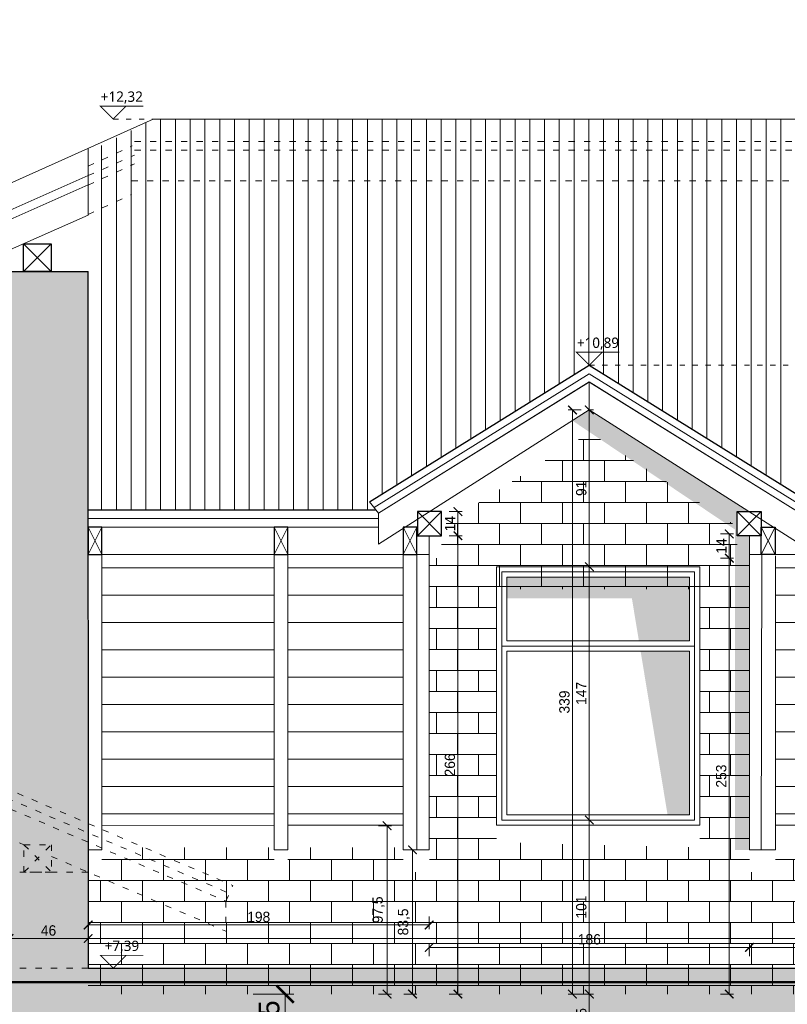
# Model space of a CAD drawing. Header units: millimetres. Extents: x -221 to 149158, y -114258 to 0.
# Tile 99 of 219: x 84614 to 85060, y -45024 to -44452. Entities that reach past the tile are written whole.
import ezdxf
from ezdxf.enums import TextEntityAlignment as Align

# ---------------------------------------------------------------- set-up
doc = ezdxf.new("R2010")
doc.units = ezdxf.units.MM
doc.linetypes.add('ACAD_ISO03W100', pattern=[30, 12, -18])
doc.layers.get('0').update_dxf_attribs({"lineweight": 0})
doc.layers.add('A-przekrycieram.ART', color=7, linetype='Continuous', lineweight=0, true_color=0xffffff)
for name, color, linetype, lineweight in [('opis..KF', 250, 'Continuous', 15), ('opis.ART', 20, 'Continuous', 0), ('powierzchnie', 21, 'Continuous', 50), ('wymiar..KF', 12, 'Continuous', 5), ('wypełnienie istn..KF', 250, 'Continuous', 0), ('ściana pro..KF', 222, 'Continuous', 30)]:
    doc.layers.add(name, color=color, linetype=linetype, lineweight=lineweight)
doc.styles.add('ARCH', font='segoeuil.ttf')
doc.styles.add('kamil', font='GOTHIC.TTF')
doc.dimstyles.new('100..KF', dxfattribs={"dimtxt": 12, "dimasz": 10, "dimexe": 5, "dimexo": 5, "dimgap": 3, "dimtad": 1, "dimdec": 1, "dimrnd": 0.5, "dimtxsty": 'kamil', "dimblk": 'ARCHTICK', "dimcen": 0, "dimclrd": 256, "dimclre": 256, "dimclrt": 256, "dimadec": 0, "dimazin": 0, "dimtfac": 1, "dimtdec": 1, "dimtofl": 0, "dimtmove": 0, "dimatfit": 3, "dimfxl": 10, "dimfxlon": 1, "dimlwd": 0, "dimlwe": 0, "dimarcsym": 0})
doc.dimstyles.new('50..KF', dxfattribs={"dimscale": 0.5, "dimtxt": 12, "dimasz": 10, "dimexe": 5, "dimexo": 5, "dimgap": 3, "dimtad": 1, "dimdec": 1, "dimrnd": 0.5, "dimtxsty": 'kamil', "dimblk": 'ARCHTICK', "dimcen": 0, "dimclrd": 256, "dimclre": 256, "dimclrt": 256, "dimadec": 0, "dimazin": 0, "dimtfac": 1, "dimtdec": 1, "dimtofl": 0, "dimtmove": 0, "dimatfit": 3, "dimfxl": 10, "dimfxlon": 1, "dimlwd": 0, "dimlwe": 0, "dimarcsym": 0})

# ---------------------------------------------------------------- blocks, each defined once
blk = doc.blocks.new('*U1081')
at = {"layer": 'opis..KF', "const_width": 1}
blk.add_lwpolyline([(35, 15), (-15, 15), (0, 0), (15, 15)], dxfattribs=at)
at = {"layer": 'opis..KF', "linetype": 'ACAD_ISO03W100', "ltscale": 0.5}
blk.add_lwpolyline([(0, 0), (3753.1, 0)], dxfattribs=at)
at = {"layer": 'opis..KF', "style": 'ARCH'}
for tag, p in [('±2', (10, 26)), ('±22', (3763.1, 26))]:
    blk.add_attdef(tag, text='', height=12, dxfattribs=at).set_placement(p, align=Align.MIDDLE_CENTER)
blk = doc.blocks.new('_ArchTick')
at = {"color": 0, "linetype": 'ByBlock', "const_width": 0.15}
blk.add_lwpolyline([(-0.5, -0.5), (0.5, 0.5)], dxfattribs=at)
blk = doc.blocks.new('*D1157')
at = {"layer": 'Defpoints', "color": 0, "linetype": 'ByBlock', "transparency": 16777216}
for p in [(84654.02, -44985.51), (84654.02, -44985.55), (84608.03, -44997.62)]:
    blk.add_point(p, dxfattribs=at)
at = {"layer": 'wymiar..KF', "linetype": 'Continuous', "lineweight": 0, "transparency": 16777216}
for p, q in [((84608.03, -44990.55), (84608.03, -44983.05)), ((84608.03, -44985.55), (84654.02, -44985.55)), ((84654.02, -44985.55), (84654.02, -44988.05))]:
    blk.add_line(p, q, dxfattribs=at)
at = {"layer": 'wymiar..KF', "linetype": 'ByBlock', "lineweight": 0, "transparency": 16777216, "xscale": 5, "yscale": 5, "zscale": 5, "rotation": 180}
blk.add_blockref('_ArchTick', (84608.03, -44985.55), dxfattribs=at)
at = {"layer": 'wymiar..KF', "linetype": 'ByBlock', "lineweight": 0, "transparency": 16777216, "xscale": 5, "yscale": 5, "zscale": 5}
blk.add_blockref('_ArchTick', (84654.02, -44985.55), dxfattribs=at)
at = {"layer": 'wymiar..KF', "linetype": 'ByBlock', "transparency": 16777216, "insert": (84631.02, -44980.9), "char_height": 6, "attachment_point": 5, "style": 'kamil'}
blk.add_mtext('46', dxfattribs=at)
blk = doc.blocks.new('*D1158')
at = {"layer": 'Defpoints', "color": 0, "linetype": 'ByBlock', "transparency": 16777216}
for p in [(84654.02, -44985.51), (86217.03, -44985.55), (86217.03, -45017.79)]:
    blk.add_point(p, dxfattribs=at)
at = {"layer": 'wymiar..KF', "linetype": 'Continuous', "lineweight": 0, "transparency": 16777216}
for p, q in [((84654.02, -44985.55), (84654.02, -44988.05)), ((84654.02, -44985.55), (86217.03, -44985.55)), ((86217.03, -44990.55), (86217.03, -44983.05))]:
    blk.add_line(p, q, dxfattribs=at)
at = {"layer": 'wymiar..KF', "linetype": 'ByBlock', "lineweight": 0, "transparency": 16777216, "xscale": 5, "yscale": 5, "zscale": 5, "rotation": 180}
blk.add_blockref('_ArchTick', (84654.02, -44985.55), dxfattribs=at)
at = {"layer": 'wymiar..KF', "linetype": 'ByBlock', "lineweight": 0, "transparency": 16777216, "xscale": 5, "yscale": 5, "zscale": 5}
blk.add_blockref('_ArchTick', (86217.03, -44985.55), dxfattribs=at)
at = {"layer": 'wymiar..KF', "linetype": 'ByBlock', "transparency": 16777216, "insert": (85435.52, -44980.9), "char_height": 6, "attachment_point": 5, "style": 'kamil'}
blk.add_mtext('1563', dxfattribs=at)
blk = doc.blocks.new('*D1159')
at = {"layer": 'Defpoints', "color": 0, "linetype": 'ByBlock', "transparency": 16777216}
for p in [(84944.99, -44678.79), (84944.99, -44769.79), (84944.99, -44769.79)]:
    blk.add_point(p, dxfattribs=at)
at = {"layer": 'wymiar..KF', "linetype": 'Continuous', "lineweight": 0, "transparency": 16777216}
for p, q in [((84944.99, -44678.79), (84947.49, -44678.79)), ((84944.99, -44678.79), (84944.99, -44769.79)), ((84944.99, -44769.79), (84947.49, -44769.79))]:
    blk.add_line(p, q, dxfattribs=at)
at = {"layer": 'wymiar..KF', "linetype": 'ByBlock', "lineweight": 0, "transparency": 16777216, "xscale": 5, "yscale": 5, "zscale": 5}
for p, rotation in [((84944.99, -44678.79), 90), ((84944.99, -44769.79), 270)]:
    blk.add_blockref('_ArchTick', p, dxfattribs=dict(at, rotation=rotation))
at = {"layer": 'wymiar..KF', "linetype": 'ByBlock', "transparency": 16777216, "insert": (84940.34, -44724.29), "char_height": 6, "attachment_point": 5, "rotation": 90, "style": 'kamil'}
blk.add_mtext('91', dxfattribs=at)
blk = doc.blocks.new('*D1160')
at = {"layer": 'Defpoints', "color": 0, "linetype": 'ByBlock', "transparency": 16777216}
for p in [(84944.99, -44769.79), (84894.11, -44916.79), (84944.99, -44916.79)]:
    blk.add_point(p, dxfattribs=at)
at = {"layer": 'wymiar..KF', "linetype": 'Continuous', "lineweight": 0, "transparency": 16777216}
for p, q in [((84944.99, -44769.79), (84947.49, -44769.79)), ((84944.99, -44769.79), (84944.99, -44916.79)), ((84939.99, -44916.79), (84947.49, -44916.79))]:
    blk.add_line(p, q, dxfattribs=at)
at = {"layer": 'wymiar..KF', "linetype": 'ByBlock', "lineweight": 0, "transparency": 16777216, "xscale": 5, "yscale": 5, "zscale": 5}
for p, rotation in [((84944.99, -44769.79), 90), ((84944.99, -44916.79), 270)]:
    blk.add_blockref('_ArchTick', p, dxfattribs=dict(at, rotation=rotation))
at = {"layer": 'wymiar..KF', "linetype": 'ByBlock', "transparency": 16777216, "insert": (84940.34, -44843.29), "char_height": 6, "attachment_point": 5, "rotation": 90, "style": 'kamil'}
blk.add_mtext('147', dxfattribs=at)
blk = doc.blocks.new('*D1161')
at = {"layer": 'Defpoints', "color": 0, "linetype": 'ByBlock', "transparency": 16777216}
for p in [(84894.11, -44916.79), (84890.36, -45017.79), (84944.99, -45017.79)]:
    blk.add_point(p, dxfattribs=at)
at = {"layer": 'wymiar..KF', "linetype": 'Continuous', "lineweight": 0, "transparency": 16777216}
for p, q in [((84939.99, -44916.79), (84947.49, -44916.79)), ((84944.99, -44916.79), (84944.99, -45017.79)), ((84939.99, -45017.79), (84947.49, -45017.79))]:
    blk.add_line(p, q, dxfattribs=at)
at = {"layer": 'wymiar..KF', "linetype": 'ByBlock', "lineweight": 0, "transparency": 16777216, "xscale": 5, "yscale": 5, "zscale": 5}
for p, rotation in [((84944.99, -44916.79), 90), ((84944.99, -45017.79), 270)]:
    blk.add_blockref('_ArchTick', p, dxfattribs=dict(at, rotation=rotation))
at = {"layer": 'wymiar..KF', "linetype": 'ByBlock', "transparency": 16777216, "insert": (84940.34, -44967.29), "char_height": 6, "attachment_point": 5, "rotation": 90, "style": 'kamil'}
blk.add_mtext('101', dxfattribs=at)
blk = doc.blocks.new('*D1162')
at = {"layer": 'Defpoints', "color": 0, "linetype": 'ByBlock', "transparency": 16777216}
for p in [(84890.36, -45017.79), (84885.06, -45043.02), (84944.99, -45043.02)]:
    blk.add_point(p, dxfattribs=at)
at = {"layer": 'wymiar..KF', "linetype": 'Continuous', "lineweight": 0, "transparency": 16777216}
for p, q in [((84939.99, -45017.79), (84947.49, -45017.79)), ((84944.99, -45017.79), (84944.99, -45043.02)), ((84939.99, -45043.02), (84947.49, -45043.02))]:
    blk.add_line(p, q, dxfattribs=at)
at = {"layer": 'wymiar..KF', "linetype": 'ByBlock', "lineweight": 0, "transparency": 16777216, "xscale": 5, "yscale": 5, "zscale": 5}
for p, rotation in [((84944.99, -45017.79), 90), ((84944.99, -45043.02), 270)]:
    blk.add_blockref('_ArchTick', p, dxfattribs=dict(at, rotation=rotation))
at = {"layer": 'wymiar..KF', "linetype": 'ByBlock', "transparency": 16777216, "insert": (84940.34, -45030.4), "char_height": 6, "attachment_point": 5, "rotation": 90, "style": 'kamil'}
blk.add_mtext('25', dxfattribs=at)
blk = doc.blocks.new('*D1166')
at = {"layer": 'Defpoints', "color": 0, "linetype": 'ByBlock', "transparency": 16777216}
for p in [(84662.03, -44920.11), (84827.57, -44920.11), (84654.03, -45017.79)]:
    blk.add_point(p, dxfattribs=at)
at = {"layer": 'wymiar..KF', "linetype": 'Continuous', "lineweight": 0, "transparency": 16777216}
for p, q in [((84822.57, -44920.11), (84830.07, -44920.11)), ((84827.57, -45017.79), (84827.57, -44920.11)), ((84822.57, -45017.79), (84830.07, -45017.79))]:
    blk.add_line(p, q, dxfattribs=at)
at = {"layer": 'wymiar..KF', "linetype": 'ByBlock', "lineweight": 0, "transparency": 16777216, "xscale": 5, "yscale": 5, "zscale": 5}
for p, rotation in [((84827.57, -44920.11), 90), ((84827.57, -45017.79), 270)]:
    blk.add_blockref('_ArchTick', p, dxfattribs=dict(at, rotation=rotation))
at = {"layer": 'wymiar..KF', "linetype": 'ByBlock', "transparency": 16777216, "insert": (84822.64, -44968.95), "char_height": 6, "attachment_point": 5, "rotation": 90, "style": 'kamil'}
blk.add_mtext('97,5', dxfattribs=at)
blk = doc.blocks.new('*D1167')
at = {"layer": 'Defpoints', "color": 0, "linetype": 'ByBlock', "transparency": 16777216}
for p in [(84836.86, -44934.09), (84842.32, -44934.09), (84827.57, -45017.79)]:
    blk.add_point(p, dxfattribs=at)
at = {"layer": 'wymiar..KF', "linetype": 'Continuous', "lineweight": 0, "transparency": 16777216}
for p, q in [((84839.36, -44934.09), (84844.82, -44934.09)), ((84842.32, -45017.79), (84842.32, -44934.09)), ((84837.32, -45017.79), (84844.82, -45017.79))]:
    blk.add_line(p, q, dxfattribs=at)
at = {"layer": 'wymiar..KF', "linetype": 'ByBlock', "lineweight": 0, "transparency": 16777216, "xscale": 5, "yscale": 5, "zscale": 5}
for p, rotation in [((84842.32, -44934.09), 90), ((84842.32, -45017.79), 270)]:
    blk.add_blockref('_ArchTick', p, dxfattribs=dict(at, rotation=rotation))
at = {"layer": 'wymiar..KF', "linetype": 'ByBlock', "transparency": 16777216, "insert": (84837.39, -44975.94), "char_height": 6, "attachment_point": 5, "rotation": 90, "style": 'kamil'}
blk.add_mtext('83,5', dxfattribs=at)
blk = doc.blocks.new('*D1168')
at = {"layer": 'Defpoints', "color": 0, "linetype": 'ByBlock', "transparency": 16777216}
for p in [(84852.16, -44751.79), (84852.16, -45017.79), (84868.7, -45017.79)]:
    blk.add_point(p, dxfattribs=at)
at = {"layer": 'wymiar..KF', "linetype": 'Continuous', "lineweight": 0, "transparency": 16777216}
for p, q in [((84863.7, -44751.79), (84871.2, -44751.79)), ((84868.7, -44751.79), (84868.7, -45017.79)), ((84863.7, -45017.79), (84871.2, -45017.79))]:
    blk.add_line(p, q, dxfattribs=at)
at = {"layer": 'wymiar..KF', "linetype": 'ByBlock', "lineweight": 0, "transparency": 16777216, "xscale": 5, "yscale": 5, "zscale": 5}
for p, rotation in [((84868.7, -44751.79), 90), ((84868.7, -45017.79), 270)]:
    blk.add_blockref('_ArchTick', p, dxfattribs=dict(at, rotation=rotation))
at = {"layer": 'wymiar..KF', "linetype": 'ByBlock', "transparency": 16777216, "insert": (84864.05, -44884.79), "char_height": 6, "attachment_point": 5, "rotation": 90, "style": 'kamil'}
blk.add_mtext('266', dxfattribs=at)
blk = doc.blocks.new('*D1169')
at = {"layer": 'Defpoints', "color": 0, "linetype": 'ByBlock', "transparency": 16777216}
for p in [(84859.16, -44737.79), (84868.7, -44737.79), (84859.16, -44751.79)]:
    blk.add_point(p, dxfattribs=at)
at = {"layer": 'wymiar..KF', "linetype": 'Continuous', "lineweight": 0, "transparency": 16777216}
for p, q in [((84863.7, -44737.79), (84871.2, -44737.79)), ((84868.7, -44751.79), (84868.7, -44737.79)), ((84863.7, -44751.79), (84871.2, -44751.79))]:
    blk.add_line(p, q, dxfattribs=at)
at = {"layer": 'wymiar..KF', "linetype": 'ByBlock', "lineweight": 0, "transparency": 16777216, "xscale": 5, "yscale": 5, "zscale": 5}
for p, rotation in [((84868.7, -44737.79), 90), ((84868.7, -44751.79), 270)]:
    blk.add_blockref('_ArchTick', p, dxfattribs=dict(at, rotation=rotation))
at = {"layer": 'wymiar..KF', "linetype": 'ByBlock', "transparency": 16777216, "insert": (84864.12, -44744.79), "char_height": 6, "attachment_point": 5, "rotation": 90, "style": 'kamil'}
blk.add_mtext('14', dxfattribs=at)
blk = doc.blocks.new('*D1170')
at = {"layer": 'Defpoints', "color": 0, "linetype": 'ByBlock', "transparency": 16777216}
for p in [(85009.7, -44764.79), (85009.7, -45017.79), (85026.24, -45017.79)]:
    blk.add_point(p, dxfattribs=at)
at = {"layer": 'wymiar..KF', "linetype": 'Continuous', "lineweight": 0, "transparency": 16777216}
for p, q in [((85021.24, -44764.79), (85028.74, -44764.79)), ((85026.24, -44764.79), (85026.24, -45017.79)), ((85021.24, -45017.79), (85028.74, -45017.79))]:
    blk.add_line(p, q, dxfattribs=at)
at = {"layer": 'wymiar..KF', "linetype": 'ByBlock', "lineweight": 0, "transparency": 16777216, "xscale": 5, "yscale": 5, "zscale": 5}
for p, rotation in [((85026.24, -44764.79), 90), ((85026.24, -45017.79), 270)]:
    blk.add_blockref('_ArchTick', p, dxfattribs=dict(at, rotation=rotation))
at = {"layer": 'wymiar..KF', "linetype": 'ByBlock', "transparency": 16777216, "insert": (85021.59, -44891.29), "char_height": 6, "attachment_point": 5, "rotation": 90, "style": 'kamil'}
blk.add_mtext('253', dxfattribs=at)
blk = doc.blocks.new('*D1171')
at = {"layer": 'Defpoints', "color": 0, "linetype": 'ByBlock', "transparency": 16777216}
for p in [(85016.7, -44750.79), (85026.24, -44750.79), (85016.7, -44764.79)]:
    blk.add_point(p, dxfattribs=at)
at = {"layer": 'wymiar..KF', "linetype": 'Continuous', "lineweight": 0, "transparency": 16777216}
for p, q in [((85021.24, -44750.79), (85028.74, -44750.79)), ((85026.24, -44764.79), (85026.24, -44750.79)), ((85021.24, -44764.79), (85028.74, -44764.79))]:
    blk.add_line(p, q, dxfattribs=at)
at = {"layer": 'wymiar..KF', "linetype": 'ByBlock', "lineweight": 0, "transparency": 16777216, "xscale": 5, "yscale": 5, "zscale": 5}
for p, rotation in [((85026.24, -44750.79), 90), ((85026.24, -44764.79), 270)]:
    blk.add_blockref('_ArchTick', p, dxfattribs=dict(at, rotation=rotation))
at = {"layer": 'wymiar..KF', "linetype": 'ByBlock', "transparency": 16777216, "insert": (85021.66, -44757.79), "char_height": 6, "attachment_point": 5, "rotation": 90, "style": 'kamil'}
blk.add_mtext('14', dxfattribs=at)
blk = doc.blocks.new('*D1172')
at = {"layer": 'Defpoints', "color": 0, "linetype": 'ByBlock', "transparency": 16777216}
for p in [(84654.03, -44934.09), (84852.03, -44934.09), (84852.03, -44977.7)]:
    blk.add_point(p, dxfattribs=at)
at = {"layer": 'wymiar..KF', "linetype": 'Continuous', "lineweight": 0, "transparency": 16777216}
for p, q in [((84654.03, -44972.7), (84654.03, -44980.2)), ((84852.03, -44972.7), (84852.03, -44980.2)), ((84654.03, -44977.7), (84852.03, -44977.7))]:
    blk.add_line(p, q, dxfattribs=at)
at = {"layer": 'wymiar..KF', "linetype": 'ByBlock', "lineweight": 0, "transparency": 16777216, "xscale": 5, "yscale": 5, "zscale": 5, "rotation": 180}
blk.add_blockref('_ArchTick', (84654.03, -44977.7), dxfattribs=at)
at = {"layer": 'wymiar..KF', "linetype": 'ByBlock', "lineweight": 0, "transparency": 16777216, "xscale": 5, "yscale": 5, "zscale": 5}
blk.add_blockref('_ArchTick', (84852.03, -44977.7), dxfattribs=at)
at = {"layer": 'wymiar..KF', "linetype": 'ByBlock', "transparency": 16777216, "insert": (84753.03, -44973.05), "char_height": 6, "attachment_point": 5, "style": 'kamil'}
blk.add_mtext('198', dxfattribs=at)
blk = doc.blocks.new('*D1173')
at = {"layer": 'Defpoints', "color": 0, "linetype": 'ByBlock', "transparency": 16777216}
for p in [(85037.96, -44990.7), (84852.03, -45010.84), (85037.96, -45010.84)]:
    blk.add_point(p, dxfattribs=at)
at = {"layer": 'wymiar..KF', "linetype": 'Continuous', "lineweight": 0, "transparency": 16777216}
for p, q in [((84852.03, -44995.7), (84852.03, -44988.2)), ((84852.03, -44990.7), (85037.96, -44990.7)), ((85037.96, -44995.7), (85037.96, -44988.2))]:
    blk.add_line(p, q, dxfattribs=at)
at = {"layer": 'wymiar..KF', "linetype": 'ByBlock', "lineweight": 0, "transparency": 16777216, "xscale": 5, "yscale": 5, "zscale": 5, "rotation": 180}
blk.add_blockref('_ArchTick', (84852.03, -44990.7), dxfattribs=at)
at = {"layer": 'wymiar..KF', "linetype": 'ByBlock', "lineweight": 0, "transparency": 16777216, "xscale": 5, "yscale": 5, "zscale": 5}
blk.add_blockref('_ArchTick', (85037.96, -44990.7), dxfattribs=at)
at = {"layer": 'wymiar..KF', "linetype": 'ByBlock', "transparency": 16777216, "insert": (84944.99, -44986.05), "char_height": 6, "attachment_point": 5, "style": 'kamil'}
blk.add_mtext('186', dxfattribs=at)
blk = doc.blocks.new('*D1174')
at = {"layer": 'Defpoints', "color": 0, "linetype": 'ByBlock', "transparency": 16777216}
for p in [(85208.06, -44934.09), (85208.06, -44990.7), (85037.96, -45010.84)]:
    blk.add_point(p, dxfattribs=at)
at = {"layer": 'wymiar..KF', "linetype": 'Continuous', "lineweight": 0, "transparency": 16777216}
for p, q in [((85208.06, -44985.7), (85208.06, -44993.2)), ((85037.96, -44995.7), (85037.96, -44988.2)), ((85037.96, -44990.7), (85208.06, -44990.7))]:
    blk.add_line(p, q, dxfattribs=at)
at = {"layer": 'wymiar..KF', "linetype": 'ByBlock', "lineweight": 0, "transparency": 16777216, "xscale": 5, "yscale": 5, "zscale": 5, "rotation": 180}
blk.add_blockref('_ArchTick', (85037.96, -44990.7), dxfattribs=at)
at = {"layer": 'wymiar..KF', "linetype": 'ByBlock', "lineweight": 0, "transparency": 16777216, "xscale": 5, "yscale": 5, "zscale": 5}
blk.add_blockref('_ArchTick', (85208.06, -44990.7), dxfattribs=at)
at = {"layer": 'wymiar..KF', "linetype": 'ByBlock', "transparency": 16777216, "insert": (85123.01, -44986.05), "char_height": 6, "attachment_point": 5, "style": 'kamil'}
blk.add_mtext('170', dxfattribs=at)
blk = doc.blocks.new('*D1179')
at = {"layer": 'Defpoints', "color": 0, "linetype": 'ByBlock', "transparency": 16777216}
for p in [(84944.99, -44678.81), (84935.21, -45017.79), (84944.99, -45017.79)]:
    blk.add_point(p, dxfattribs=at)
at = {"layer": 'wymiar..KF', "linetype": 'Continuous', "lineweight": 0, "transparency": 16777216}
for p, q in [((84940.21, -44678.81), (84932.71, -44678.81)), ((84935.21, -44678.81), (84935.21, -45017.79)), ((84940.21, -45017.79), (84932.71, -45017.79))]:
    blk.add_line(p, q, dxfattribs=at)
at = {"layer": 'wymiar..KF', "linetype": 'ByBlock', "lineweight": 0, "transparency": 16777216, "xscale": 5, "yscale": 5, "zscale": 5}
for p, rotation in [((84935.21, -44678.81), 90), ((84935.21, -45017.79), 270)]:
    blk.add_blockref('_ArchTick', p, dxfattribs=dict(at, rotation=rotation))
at = {"layer": 'wymiar..KF', "linetype": 'ByBlock', "transparency": 16777216, "insert": (84930.55, -44848.3), "char_height": 6, "attachment_point": 5, "rotation": 90, "style": 'kamil'}
blk.add_mtext('339', dxfattribs=at)
blk = doc.blocks.new('*U1185')
at = {"layer": 'opis..KF', "const_width": 1}
blk.add_lwpolyline([(35, 15), (-15, 15), (0, 0), (15, 15)], dxfattribs=at)
at = {"layer": 'opis..KF', "linetype": 'ACAD_ISO03W100', "ltscale": 0.5}
blk.add_lwpolyline([(0, 0), (3200.4, 0)], dxfattribs=at)
at = {"layer": 'opis..KF', "style": 'ARCH'}
for tag, p in [('±2', (10, 26)), ('±22', (3210.4, 26))]:
    blk.add_attdef(tag, text='', height=12, dxfattribs=at).set_placement(p, align=Align.MIDDLE_CENTER)
blk = doc.blocks.new('*D1652')
at = {"layer": 'Defpoints', "color": 0, "linetype": 'ByBlock', "transparency": 16777216}
for p in [(84744.76, -45017.79), (84768.41, -45017.79), (84744.76, -45043.02)]:
    blk.add_point(p, dxfattribs=at)
at = {"layer": 'powierzchnie', "linetype": 'Continuous', "lineweight": 0, "transparency": 16777216}
for p, q in [((84749.76, -45017.79), (84773.41, -45017.79)), ((84768.41, -45043.02), (84768.41, -45017.79)), ((84749.76, -45043.02), (84773.41, -45043.02))]:
    blk.add_line(p, q, dxfattribs=at)
at = {"layer": 'powierzchnie', "linetype": 'ByBlock', "lineweight": 0, "transparency": 16777216, "xscale": 10, "yscale": 10, "zscale": 10}
for p, rotation in [((84768.41, -45017.79), 90), ((84768.41, -45043.02), 270)]:
    blk.add_blockref('_ArchTick', p, dxfattribs=dict(at, rotation=rotation))
at = {"layer": 'powierzchnie', "linetype": 'ByBlock', "transparency": 16777216, "insert": (84759.11, -45030.4), "char_height": 12, "attachment_point": 5, "rotation": 90, "style": 'kamil'}
blk.add_mtext('25', dxfattribs=at)
blk = doc.blocks.new('*U1664')
at = {"layer": 'A-przekrycieram.ART'}
h = blk.add_hatch(color=256, dxfattribs=at)
h.dxf.hatch_style = 1
h.paths.add_polyline_path([(0, 2970), (6000, 2970), (6000, 0), (0, 0)])
h.paths.add_polyline_path([(200, 2870), (5900, 2870), (5900, 100), (200, 100)], flags=16)

msp = doc.modelspace()

# ---------------------------------------------------------------- hatches: boundary and pattern name
at = {"linetype": 'ByBlock', "lineweight": 9}
h = msp.add_hatch(dxfattribs=at)
h.set_pattern_fill('ANSI31', color=9, scale=2.7, angle=45)
h.set_pattern_definition([(90, (-10715.825, -4940.518), (-8.5725, 0), [])])
h.paths.add_polyline_path([(84654.03, -44529.3), (84654.03, -44736.79), (84821.03, -44736.79), (84817.39, -44732.15), (84944.99, -44652.79), (85072.6, -44732.15), (85068.95, -44736.79), (85177.07, -44736.79), (85173.42, -44732.15), (85301.03, -44652.79), (85428.63, -44732.15), (85424.99, -44736.79), (85541.07, -44736.79), (85537.42, -44732.15), (85665.03, -44652.79), (85792.63, -44732.15), (85788.99, -44736.79), (86343.03, -44736.79), (86343.03, -44509.96), (84691.77, -44509.96)])
h = msp.add_hatch(dxfattribs=at)
h.set_pattern_fill('ANSI31', color=9, scale=5, angle=135)
h.set_pattern_definition([(180, (0, 13), (-2e-15, -15.875), [])])
h.paths.add_polyline_path([(84769.98, -44919.79), (84836.86, -44919.79), (84836.86, -44762.78), (84769.98, -44762.78)])
h.paths.add_polyline_path([(84662.03, -44920.11), (84761.98, -44920.11), (84761.98, -44762.78), (84662.03, -44762.78)])
h.paths.add_polyline_path([(85053.12, -44919.79), (85121.43, -44919.79), (85121.43, -44762.78), (85053.12, -44762.78)])
h.paths.add_polyline_path([(85129.43, -44919.79), (85192.9, -44919.79), (85192.9, -44762.78), (85129.43, -44762.78)])
h.paths.add_polyline_path([(85488.89, -44919.79), (85556.9, -44919.79), (85556.9, -44762.78), (85488.89, -44762.78)])
h.paths.add_polyline_path([(85773.16, -44919.79), (85840.35, -44919.79), (85840.35, -44762.78), (85773.16, -44762.78)])
h.paths.add_polyline_path([(85848.35, -44919.79), (85930.21, -44919.79), (85930.21, -44762.78), (85848.35, -44762.78)])
h.paths.add_polyline_path([(85938.21, -44919.79), (86020.07, -44919.79), (86020.07, -44762.78), (85938.21, -44762.78)])
h.paths.add_polyline_path([(86028.07, -44919.79), (86109.94, -44919.79), (86109.94, -44762.78), (86028.07, -44762.78)])
h.paths.add_polyline_path([(86117.94, -44919.79), (86199.8, -44919.79), (86199.8, -44762.78), (86117.94, -44762.78)])
h.paths.add_polyline_path([(86207.8, -44919.79), (86217.03, -44919.79), (86217.03, -44762.78), (86207.8, -44762.78)])
at = {"layer": 'wymiar..KF', "linetype": 'ByBlock', "true_color": 0xe8e8e8}
h = msp.add_hatch(dxfattribs=at)
h.set_pattern_fill('AR-B816', color=254, scale=0.06)
h.paths.add_polyline_path([(86217.03, -45017.79), (86217.03, -44932.79), (86207.8, -44932.79), (86207.8, -44947.09), (86199.8, -44947.09), (86199.8, -44932.79), (86117.94, -44932.79), (86117.94, -44947.09), (86109.94, -44947.09), (86109.94, -44932.79), (86028.07, -44932.79), (86028.07, -44947.09), (86020.07, -44947.09), (86020.07, -44932.79), (85938.21, -44932.79), (85938.21, -44947.09), (85930.21, -44947.09), (85930.21, -44932.79), (85848.35, -44932.79), (85848.35, -44947.09), (85840.35, -44947.09), (85840.35, -44932.79), (85773.16, -44932.79), (85773.16, -44947.09), (85757.99, -44947.09), (85757.99, -44764.79), (85750.86, -44764.79), (85750.86, -44750.79), (85757.86, -44750.79), (85665.03, -44691.81), (85665.03, -44782.79), (85729.14, -44782.79), (85729.14, -44929.79), (85729.14, -44932.79), (85611.14, -44932.79), (85611.14, -44782.79), (85665.03, -44782.79), (85665.03, -44691.81), (85572.2, -44750.79), (85579.2, -44750.79), (85579.2, -44764.79), (85572.2, -44764.79), (85572.2, -44947.09), (85556.9, -44947.09), (85556.9, -44932.79), (85488.89, -44932.79), (85488.89, -44947.09), (85480.89, -44947.09), (85480.89, -44932.79), (85409.16, -44932.79), (85409.16, -44947.09), (85393.99, -44947.09), (85393.99, -44764.79), (85386.86, -44764.79), (85386.86, -44750.79), (85393.86, -44750.79), (85301.03, -44691.81), (85208.2, -44750.79), (85215.2, -44750.79), (85215.2, -44764.79), (85208.2, -44764.79), (85208.06, -44904.41), (85247.14, -44904.41), (85247.14, -44782.79), (85365.14, -44782.79), (85365.14, -44932.79), (85247.14, -44932.79), (85247.14, -44904.41), (85208.06, -44904.41), (85208.06, -44947.09), (85192.9, -44947.09), (85192.9, -44932.79), (85129.43, -44932.79), (85129.43, -44947.09), (85121.43, -44947.09), (85121.43, -44932.79), (85053.12, -44932.79), (85053.12, -44947.09), (85037.96, -44947.09), (85037.82, -44764.79), (85030.82, -44764.79), (85030.82, -44750.79), (85037.82, -44750.79), (84944.99, -44691.79), (84944.99, -44782.79), (85009.11, -44782.79), (85009.11, -44932.79), (84894.11, -44929.79), (84891.11, -44932.79), (84891.11, -44782.79), (84944.99, -44782.79), (84944.99, -44691.81), (84852.16, -44750.79), (84859.16, -44750.79), (84859.16, -44764.79), (84852.16, -44764.79), (84852.16, -44947.09), (84836.86, -44947.09), (84836.86, -44932.79), (84769.98, -44932.79), (84769.98, -44947.09), (84761.98, -44947.09), (84761.98, -44932.79), (84662.03, -44932.79), (84662.03, -44947.09), (84654.03, -44947.09), (84654.03, -45017.79)])
at = {"layer": 'wypełnienie istn..KF', "true_color": 0xc8c8c8}
h = msp.add_hatch(color=9, dxfattribs=at)
h.dxf.hatch_style = 1
h.paths.add_polyline_path([(84608.03, -45941.79), (84607.78, -44598.45), (84653.78, -44598.45), (84653.9, -45002.79), (86217.15, -45002.79), (86217.03, -44759.78), (86262.57, -44759.78), (86262.57, -45941.79), (86217.03, -45941.79), (86217.03, -45781.79), (84638.03, -45781.79), (84638.03, -45741.79), (84830.03, -45741.79), (84830.03, -45411.69), (84845.03, -45411.69), (84845.03, -45741.79), (85029.03, -45741.79), (85029.03, -45411.69), (85069.53, -45411.69), (85069.53, -45741.79), (85976.53, -45741.79), (85976.53, -45411.69), (86017.03, -45411.69), (86017.03, -45741.79), (86217.03, -45741.79), (86217.03, -45411.69), (84638.03, -45411.69), (84638.03, -45373.79), (84830.03, -45373.79), (84830.03, -45043.02), (84845.03, -45043.02), (84845.03, -45373.79), (85029.03, -45373.79), (85029.03, -45043.02), (85069.53, -45043.02), (85069.53, -45373.79), (85976.53, -45373.79), (85976.53, -45043.02), (86017.03, -45043.02), (86017.03, -45373.79), (86217.03, -45373.79), (86217.03, -45043.02), (84638.03, -45043.02), (84638.03, -45941.79), (84608.03, -45941.8)])
at = {"layer": 'wypełnienie istn..KF', "true_color": 0xe0e0e0}
h = msp.add_hatch(color=254, dxfattribs=at)
h.dxf.hatch_style = 1
h.paths.add_polyline_path([(84944.99, -44678.81), (85037.82, -44737.79), (85030.82, -44737.79), (85030.82, -44751.79), (85037.96, -44751.79), (85037.96, -44934.09), (85029.48, -44934.09), (85029.48, -44748.18), (84935.21, -44685.03), (84945.05, -44678.85)])
h = msp.add_hatch(color=254, dxfattribs=at)
h.dxf.hatch_style = 1
h.paths.add_polyline_path([(85003.11, -44775.79), (84897.11, -44775.79), (84897.11, -44788.08), (84969.69, -44788.08), (84973.77, -44812.79), (85003.11, -44812.79)])
h.paths.add_polyline_path([(85003.11, -44818.79), (84974.76, -44818.79), (84990.42, -44913.79), (85003.11, -44913.79)])

# ---------------------------------------------------------------- linework, layer by layer
at = {"color": 8, "linetype": 'ACAD_ISO03W100', "ltscale": 0.3, "true_color": 0x787878}
for p, q in [((84680.95, -44522.97), (86343.03, -44522.97)), ((84654.03, -44537.3), (84678.33, -44526.17)), ((84678.33, -44526.17), (84679.63, -44525.57)), ((84680.95, -44527.97), (86343.03, -44527.97)), ((84654.03, -44542.8), (84679.64, -44531.57)), ((84679.64, -44531.57), (84680.95, -44530.97)), ((84679.64, -44536.57), (84680.95, -44535.97)), ((84654.03, -44548.3), (84679.64, -44536.57)), ((84679.22, -44545.77), (86343.03, -44545.77)), ((84654.03, -44565.3), (84679.22, -44553.77)), ((84653.78, -44598.45), (84607.78, -44598.45)), ((84251.01, -44751.8), (84735.99, -44959.32)), ((84257.15, -44748.99), (84737.96, -44954.73)), ((84244.87, -44754.61), (84734.03, -44963.92)), ((84244.87, -44754.61), (84734.03, -44963.92)), ((84225.22, -44763.61), (84616.74, -44931.13)), ((84616.74, -44931.09), (84632.74, -44947.09)), ((84616.74, -44947.09), (84632.74, -44931.09)), ((84632.74, -44937.98), (84734.03, -44981.32)), ((84654.03, -44947.09), (84608.03, -44947.09)), ((84734.03, -44963.92), (84737.96, -44954.73)), ((84734.03, -44963.92), (84734.03, -44981.32)), ((84654.03, -45002.79), (84054.03, -45002.79))]:
    msp.add_line(p, q, dxfattribs=at)
at = {"color": 18, "linetype": 'ByBlock', "true_color": 0x000000}
for p, q in [((84654.03, -44526.9), (84654.03, -44565.74)), ((84598.71, -44567.28), (84654.03, -44542.77)), ((84600.73, -44571.85), (84654.03, -44548.24)), ((84607.22, -44586.48), (84654.03, -44565.74)), ((84616.49, -44582.45), (84632.49, -44598.45)), ((84616.49, -44598.45), (84632.49, -44582.45)), ((84654.03, -44762.78), (84662.03, -44746.78)), ((84654.03, -44746.78), (84662.03, -44762.78)), ((84761.98, -44762.78), (84769.98, -44746.78)), ((84761.98, -44746.78), (84769.98, -44762.78))]:
    msp.add_line(p, q, dxfattribs=at)
for points in [[(84216.09, -44723.37), (84691.77, -44509.96), (86343.03, -44509.96)], [(84844.86, -44746.78), (84836.86, -44762.78)], [(84836.86, -44746.78), (84844.86, -44762.78)], [(85044.82, -44746.78), (85052.82, -44762.78)], [(85052.82, -44746.78), (85044.82, -44762.78)]]:
    msp.add_lwpolyline(points, dxfattribs=at)
at = {"color": 8, "linetype": 'ACAD_ISO03W100', "ltscale": 0.3, "true_color": 0x787878}
msp.add_lwpolyline([(84632.74, -44947.09), (84616.74, -44947.09), (84616.74, -44931.09), (84632.74, -44931.09), (84632.74, -44947.09)], dxfattribs=at)
at = {"layer": 'opis.ART', "color": 152, "linetype": 'ByBlock', "lineweight": 0, "true_color": 0x2776bb}
for p in [(84943.8, -44663.29), (84949.98, -44665.65)]:
    msp.add_line(p, (84944.99, -44662.55), dxfattribs=at)
msp.add_lwpolyline([(84822.54, -44756.61), (84944.99, -44678.81)], dxfattribs=at)
at = {"layer": 'powierzchnie', "linetype": 'ByBlock'}
msp.add_line((84159.94, -45010.79), (85091.68, -45010.79), dxfattribs=at)
at = {"layer": 'ściana pro..KF'}
for p, q in [((84608.03, -44598.45), (84654.03, -44598.45)), ((84653.78, -44598.45), (84654.03, -45002.79)), ((84654.03, -44736.79), (84821.03, -44736.79))]:
    msp.add_line(p, q, dxfattribs=at)
at = {"layer": 'ściana pro..KF', "lineweight": 9}
for p, q in [((84944.99, -44678.79), (84944.99, -44662.55)), ((84817.39, -44732.15), (84822.54, -44738.7)), ((84654.03, -44741.78), (84822.54, -44741.78)), ((84845.16, -44751.79), (84859.16, -44737.79)), ((84845.16, -44737.79), (84859.16, -44751.79)), ((85044.82, -44751.79), (85030.82, -44737.79)), ((85044.82, -44737.79), (85030.82, -44751.79)), ((84658.03, -44746.78), (84822.54, -44746.78)), ((84761.98, -44746.78), (84822.54, -44746.78)), ((84836.86, -44746.78), (84844.86, -44746.78)), ((84662.03, -44920.11), (84761.98, -44919.79)), ((84769.98, -44919.79), (84836.86, -44919.79)), ((85053.12, -44919.79), (85192.9, -44919.79)), ((84836.86, -44934.09), (84845.16, -44934.09))]:
    msp.add_line(p, q, dxfattribs=at)
at = {"layer": 'ściana pro..KF', "color": 253, "lineweight": 9, "true_color": 0xadadad}
for p, q in [((84662.03, -44762.78), (84761.98, -44762.78)), ((84769.98, -44762.78), (84852.03, -44762.78)), ((85037.96, -44762.78), (85208.06, -44762.78))]:
    msp.add_line(p, q, dxfattribs=at)
at = {"layer": 'ściana pro..KF', "linetype": 'ByBlock'}
msp.add_line((84654.02, -45002.79), (86217.03, -45002.79), dxfattribs=at)
at = {"layer": 'ściana pro..KF'}
for points in [[(84632.49, -44598.45), (84616.49, -44598.45), (84616.49, -44582.45), (84632.49, -44582.45), (84632.49, -44598.45)], [(84817.39, -44732.15), (84944.99, -44652.79), (85072.6, -44732.15)], [(84845.16, -44751.79), (84859.16, -44751.79), (84859.16, -44737.79), (84845.16, -44737.79), (84845.16, -44751.79)], [(85044.82, -44751.79), (85030.82, -44751.79), (85030.82, -44737.79), (85044.82, -44737.79), (85044.82, -44751.79)]]:
    msp.add_lwpolyline(points, dxfattribs=at)
at = {"layer": 'ściana pro..KF', "lineweight": 9}
for points in [[(84820.02, -44735.5), (84944.99, -44657.78), (85069.97, -44735.5)], [(84822.54, -44738.7), (84944.99, -44662.55), (85067.45, -44738.7)], [(84944.6, -44662.79), (84822.54, -44738.7), (84822.54, -44756.61), (84944.99, -44678.79)], [(84945.38, -44662.79), (85067.45, -44738.7), (85067.45, -44756.61), (84944.99, -44678.79)], [(84845.16, -44934.09), (84852.03, -44934.09), (84852.03, -44751.79)], [(85053.12, -44934.09), (85037.96, -44934.09), (85037.96, -44751.79)], [(84836.86, -44934.09), (84836.86, -44762.78)], [(84844.86, -44934.09), (84844.86, -44762.78)], [(85044.82, -44934.09), (85045.12, -44762.78)], [(85053.12, -44934.09), (85053.12, -44763.38)]]:
    msp.add_lwpolyline(points, dxfattribs=at)
at = {"layer": 'ściana pro..KF'}
for points in [[(84654.03, -44762.78), (84662.03, -44762.78), (84662.03, -44746.78), (84654.03, -44746.78)], [(84761.98, -44762.78), (84769.98, -44762.78), (84769.98, -44746.78), (84761.98, -44746.78)], [(84836.86, -44762.78), (84844.86, -44762.78), (84844.86, -44746.78), (84836.86, -44746.78)], [(85052.82, -44762.78), (85044.82, -44762.78), (85044.82, -44746.78), (85052.82, -44746.78)]]:
    msp.add_lwpolyline(points, close=True, dxfattribs=at)
at = {"layer": 'ściana pro..KF', "lineweight": 9}
for points in [[(84654.03, -44934.09), (84662.03, -44934.09), (84662.03, -44762.78), (84654.03, -44762.78)], [(84761.98, -44934.09), (84769.98, -44934.09), (84769.98, -44762.78), (84761.98, -44762.78)]]:
    msp.add_lwpolyline(points, close=True, dxfattribs=at)
at = {"layer": 'ściana pro..KF', "color": 8, "lineweight": 9, "true_color": 0x737373}
for points in [[(84891.11, -44919.79), (85009.11, -44919.79), (85009.11, -44769.79), (84891.11, -44769.79)], [(84894.11, -44916.79), (85006.11, -44916.79), (85006.11, -44772.79), (84894.11, -44772.79)], [(85006.11, -44772.79), (84894.11, -44772.79), (84894.11, -44815.79), (85006.11, -44815.79)], [(85003.11, -44775.79), (84897.11, -44775.79), (84897.11, -44812.79), (85003.11, -44812.79)], [(84894.11, -44916.79), (85006.11, -44916.79), (85006.11, -44815.79), (84894.11, -44815.79)], [(84897.11, -44913.79), (85003.11, -44913.79), (85003.11, -44818.79), (84897.11, -44818.79)]]:
    msp.add_lwpolyline(points, close=True, dxfattribs=at)

# ---------------------------------------------------------------- block references
msp.add_blockref('*U1664', (81730.08, -46666.02))
at = {"layer": 'wymiar..KF'}
ref = msp.add_blockref('*U1081', (84668.57, -44509.96), dxfattribs=dict(at, xscale=0.5, yscale=0.5, zscale=0.5))
ref.add_attrib('±2', '+12,32', dxfattribs={"layer": 'opis..KF', "height": 6, "style": 'ARCH'}).set_placement((84673.57, -44496.96), align=Align.MIDDLE_CENTER)
ref = msp.add_blockref('*U1185', (84944.99, -44652.79), dxfattribs=dict(at, xscale=0.5, yscale=0.5, zscale=0.5))
ref.add_attrib('±2', '+10,89', dxfattribs={"layer": 'opis..KF', "height": 6, "style": 'ARCH'}).set_placement((84949.99, -44639.79), align=Align.MIDDLE_CENTER)
ref = msp.add_blockref('*U1081', (84668.63, -45002.79), dxfattribs=dict(at, xscale=0.5, yscale=0.5, zscale=0.5))
ref.add_attrib('±2', '+7,39', dxfattribs={"layer": 'opis..KF', "height": 6, "style": 'ARCH'}).set_placement((84673.63, -44989.79), align=Align.MIDDLE_CENTER)

# ---------------------------------------------------------------- dimensions: what is measured, and where the dimension line sits
at = {"layer": 'powierzchnie', "linetype": 'ByBlock'}
dim = msp.add_linear_dim(base=(84768.41, -45017.79), p1=(84744.76, -45043.02), p2=(84744.76, -45017.79), angle=90, dimstyle='100..KF', override={"dimfxl": 20}, dxfattribs=at)
dim.commit()
dim.dimension.update_dxf_attribs({"geometry": '*D1652', "text_midpoint": (84759.11, -45030.4)})
at = {"layer": 'wymiar..KF', "linetype": 'ByBlock'}
for base, p1, p2, picture, middle in [((84935.21, -45017.79), (84944.99, -44678.81), (84944.99, -45017.79), '*D1179', (84930.55, -44848.3)), ((84944.99, -44769.79), (84944.99, -44678.79), (84944.99, -44769.79), '*D1159', (84940.34, -44724.29)), ((84868.7, -44737.79), (84859.16, -44751.79), (84859.16, -44737.79), '*D1169', (84864.12, -44744.79)), ((84868.7, -45017.79), (84852.16, -44751.79), (84852.16, -45017.79), '*D1168', (84864.05, -44884.79)), ((85026.24, -44750.79), (85016.7, -44764.79), (85016.7, -44750.79), '*D1171', (85021.66, -44757.79)), ((85026.24, -45017.79), (85009.7, -44764.79), (85009.7, -45017.79), '*D1170', (85021.59, -44891.29)), ((84827.57, -44920.11), (84654.03, -45017.79), (84662.03, -44920.11), '*D1166', (84822.64, -44968.95)), ((84842.32, -44934.09), (84827.57, -45017.79), (84836.86, -44934.09), '*D1167', (84837.39, -44975.94))]:
    dim = msp.add_linear_dim(base=base, p1=p1, p2=p2, angle=90, dimstyle='50..KF', dxfattribs=at)
    dim.commit()
    dim.dimension.update_dxf_attribs({"geometry": picture, "text_midpoint": middle})
for base, p1, p2, picture, middle in [((84944.99, -44916.79), (84944.99, -44769.79), (84894.11, -44916.79), '*D1160', (84940.34, -44843.29)), ((84944.99, -45017.79), (84894.11, -44916.79), (84890.36, -45017.79), '*D1161', (84940.34, -44967.29)), ((84944.99, -45043.02), (84890.36, -45017.79), (84885.06, -45043.02), '*D1162', (84940.34, -45030.4))]:
    dim = msp.add_linear_dim(base=base, p1=p1, p2=p2, angle=90, dimstyle='50..KF', override={"dimtmove": 1}, dxfattribs=at)
    dim.commit()
    dim.dimension.update_dxf_attribs({"geometry": picture, "text_midpoint": middle})
dim = msp.add_linear_dim(base=(84852.03, -44977.7), p1=(84654.03, -44934.09), p2=(84852.03, -44934.09), dimstyle='50..KF', dxfattribs=at)
dim.commit()
dim.dimension.update_dxf_attribs({"geometry": '*D1172', "text_midpoint": (84753.03, -44973.05)})
for base, p1, p2, picture, middle in [((85208.06, -44990.7), (85037.96, -45010.84), (85208.06, -44934.09), '*D1174', (85123.01, -44986.05)), ((84654.02, -44985.55), (84608.03, -44997.62), (84654.02, -44985.51), '*D1157', (84631.02, -44980.9)), ((86217.03, -44985.55), (84654.02, -44985.51), (86217.03, -45017.79), '*D1158', (85435.52, -44980.9)), ((85037.96, -44990.7), (84852.03, -45010.84), (85037.96, -45010.84), '*D1173', (84944.99, -44986.05))]:
    dim = msp.add_linear_dim(base=base, p1=p1, p2=p2, dimstyle='50..KF', override={"dimtmove": 1}, dxfattribs=at)
    dim.commit()
    dim.dimension.update_dxf_attribs({"geometry": picture, "text_midpoint": middle})

doc.saveas('drawing.dxf')
